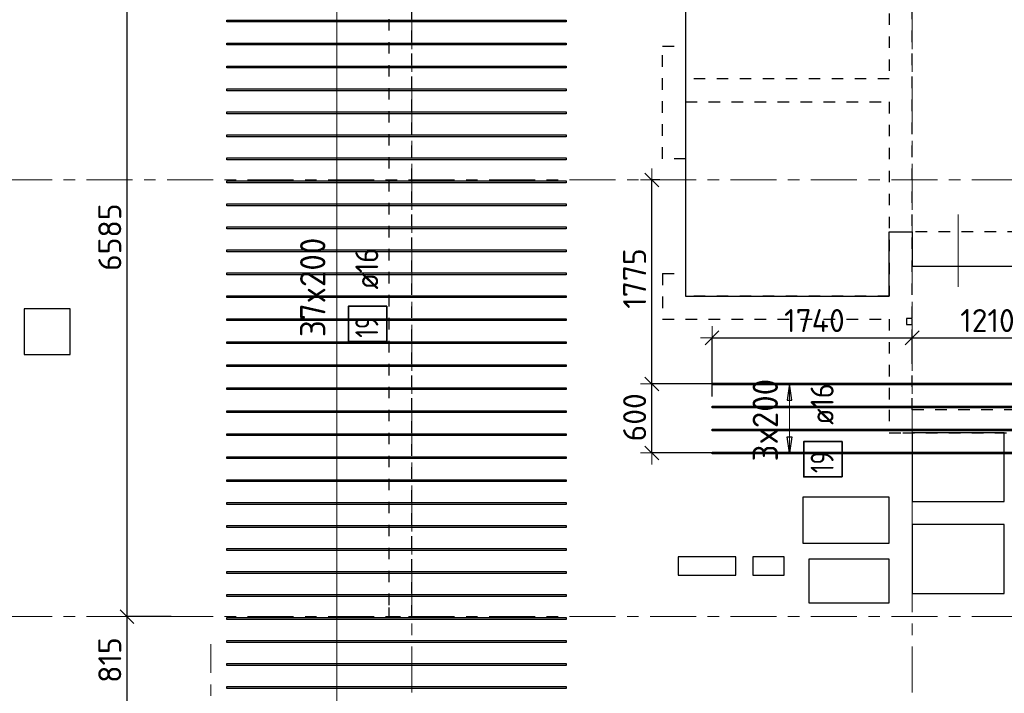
# Model space of a CAD drawing. Header units: metres. Extents: x -38 to 97, y -15 to 21.
# Tile 36 of 256: x 35.29 to 43.85, y 8.33 to 14.2. Entities that reach past the tile are written whole.
import ezdxf

# ---------------------------------------------------------------- set-up
doc = ezdxf.new("R2010")
doc.units = ezdxf.units.M
doc.header["$PDMODE"] = 65
for name, pattern in [('______11', [0.5, 0.4, -0.05, 0, -0.05]), ('______2', [0.0405, 0.03, -0.0105]), ('______3', [0.5, 0.4, -0.1]), ('______5', [1.1, 0.8, -0.1, 0.1, -0.1])]:
    doc.linetypes.add(name, pattern=pattern)
for name, color, linetype, lineweight in [('XR$2$Осевая линия (1)', 7, '______5', 13), ('XR$6$Балка (1)', 7, '______3', 13), ('XR$6$Перекрытие (1)', 7, 'Continuous', 35), ('XR$6$Размерная линия (1)', 7, 'Continuous', 13)]:
    doc.layers.add(name, color=color, linetype=linetype, lineweight=lineweight)
doc.layers.add('XR$6$Арм.стержн.Доп. Арм верхн.зоны Х', color=7, linetype='Continuous', lineweight=35, true_color=0x8c8cff)
doc.layers.add('XR$7$Стена_ бетон несущ.', color=7, linetype='Continuous', lineweight=70, true_color=0xb4b496)
doc.styles.add('ISOCPEUR', font='txt')
doc.dimstyles.new('DIMSTYLE_3', dxfattribs={"dimtxt": 0.2, "dimasz": 0.2, "dimexe": 0, "dimexo": 0, "dimgap": 0.1, "dimtad": 2, "dimdec": 0, "dimlfac": 1000, "dimrnd": 5, "dimzin": 12, "dimdsep": 46, "dimtxsty": 'ISOCPEUR', "dimblk1": 'ALL_ML_STRICH', "dimblk2": 'ALL_ML_STRICH', "dimsah": 1, "dimcen": 0, "dimclrd": 7, "dimclre": 256, "dimclrt": 7, "dimadec": 0, "dimazin": 0, "dimtfac": 1, "dimtdec": 0, "dimtix": 1, "dimtmove": 2, "dimatfit": 3, "dimfxl": 0, "dimtzin": 0, "dimlwd": 0, "dimlwe": -3, "dimarcsym": 0})

# ---------------------------------------------------------------- blocks, each defined once
blk = doc.blocks.new('ALL_ML_STRICH')
at = {"color": 0, "linetype": 'ByBlock', "lineweight": -2}
for p, q in [((0, -0.5), (0, 0.5)), ((-1, 0), (0.5, 0)), ((-0.3, -0.3), (0.3, 0.3))]:
    blk.add_line(p, q, dxfattribs=at)
blk = doc.blocks.new('*D1129')
at = {"layer": 'DEFPOINTS', "color": 7, "linetype": 'Continuous', "lineweight": 13, "transparency": 33554687}
for p in [(41.3097, 11.4267), (43.05, 11.2498), (41.3097, 10.8962)]:
    blk.add_point(p, dxfattribs=at)
at = {"layer": 'XR$6$Размерная линия (1)', "color": 9, "linetype": 'Continuous', "lineweight": -2, "true_color": 0xc7c7c7, "transparency": 33554687}
for p, q in [((41.3097, 10.9162), (41.3097, 11.4267)), ((43.05, 11.2698), (43.05, 11.4267))]:
    blk.add_line(p, q, dxfattribs=at)
at = {"layer": 'XR$6$Размерная линия (1)', "color": 7, "linetype": 'Continuous', "lineweight": -2, "transparency": 33554687}
blk.add_line((41.3097, 11.4267), (43.05, 11.4267), dxfattribs=at)
at = {"layer": 'XR$6$Размерная линия (1)', "color": 7, "linetype": 'Continuous', "lineweight": 13, "transparency": 33554687, "xscale": 0.2, "yscale": 0.2, "zscale": 0.2, "rotation": 180}
blk.add_blockref('ALL_ML_STRICH', (41.3097, 11.4267), dxfattribs=at)
at = {"layer": 'XR$6$Размерная линия (1)', "color": 7, "linetype": 'Continuous', "lineweight": 13, "transparency": 33554687, "xscale": 0.2, "yscale": 0.2, "zscale": 0.2}
blk.add_blockref('ALL_ML_STRICH', (43.05, 11.4267), dxfattribs=at)
at = {"layer": 'XR$6$Размерная линия (1)', "color": 7, "linetype": 'Continuous', "lineweight": 13, "transparency": 33554687, "insert": (42.1999, 11.5767), "char_height": 0.2, "width": 0.8, "attachment_point": 5, "style": 'ISOCPEUR'}
blk.add_mtext('\\A1;{1740}', dxfattribs=at)
blk = doc.blocks.new('*D1130')
at = {"layer": 'DEFPOINTS', "color": 7, "linetype": 'Continuous', "lineweight": 13, "transparency": 33554687}
for p in [(43.05, 11.4267), (43.05, 11.2498), (44.2597, 10.9748)]:
    blk.add_point(p, dxfattribs=at)
at = {"layer": 'XR$6$Размерная линия (1)', "color": 9, "linetype": 'Continuous', "lineweight": -2, "true_color": 0xc7c7c7, "transparency": 33554687}
for p, q in [((43.05, 11.2698), (43.05, 11.4267)), ((44.2597, 10.9948), (44.2597, 11.4267))]:
    blk.add_line(p, q, dxfattribs=at)
at = {"layer": 'XR$6$Размерная линия (1)', "color": 7, "linetype": 'Continuous', "lineweight": -2, "transparency": 33554687}
blk.add_line((43.05, 11.4267), (44.2597, 11.4267), dxfattribs=at)
at = {"layer": 'XR$6$Размерная линия (1)', "color": 7, "linetype": 'Continuous', "lineweight": 13, "transparency": 33554687, "xscale": 0.2, "yscale": 0.2, "zscale": 0.2, "rotation": 180}
blk.add_blockref('ALL_ML_STRICH', (43.05, 11.4267), dxfattribs=at)
at = {"layer": 'XR$6$Размерная линия (1)', "color": 7, "linetype": 'Continuous', "lineweight": 13, "transparency": 33554687, "xscale": 0.2, "yscale": 0.2, "zscale": 0.2}
blk.add_blockref('ALL_ML_STRICH', (44.2597, 11.4267), dxfattribs=at)
at = {"layer": 'XR$6$Размерная линия (1)', "color": 7, "linetype": 'Continuous', "lineweight": 13, "transparency": 33554687, "insert": (43.7049, 11.5767), "char_height": 0.2, "width": 0.8, "attachment_point": 5, "style": 'ISOCPEUR'}
blk.add_mtext('\\A1;{1210}', dxfattribs=at)
blk = doc.blocks.new('*D1131')
at = {"layer": 'DEFPOINTS', "color": 7, "linetype": 'Continuous', "lineweight": 13, "transparency": 33554687}
for p in [(41.384, 11.0247), (40.7863, 10.4247), (41.3558, 10.4247)]:
    blk.add_point(p, dxfattribs=at)
at = {"layer": 'XR$6$Размерная линия (1)', "color": 9, "linetype": 'Continuous', "lineweight": -2, "true_color": 0xc7c7c7, "transparency": 33554687}
for p, q in [((41.364, 11.0247), (40.7863, 11.0247)), ((41.3358, 10.4247), (40.7863, 10.4247))]:
    blk.add_line(p, q, dxfattribs=at)
at = {"layer": 'XR$6$Размерная линия (1)', "color": 7, "linetype": 'Continuous', "lineweight": -2, "transparency": 33554687}
blk.add_line((40.7863, 10.4247), (40.7863, 11.0247), dxfattribs=at)
at = {"layer": 'XR$6$Размерная линия (1)', "color": 7, "linetype": 'Continuous', "lineweight": 13, "transparency": 33554687, "xscale": 0.2, "yscale": 0.2, "zscale": 0.2}
for p, rotation in [((40.7863, 11.0247), 90), ((40.7863, 10.4247), 270)]:
    blk.add_blockref('ALL_ML_STRICH', p, dxfattribs=dict(at, rotation=rotation))
at = {"layer": 'XR$6$Размерная линия (1)', "color": 7, "linetype": 'Continuous', "lineweight": 13, "transparency": 33554687, "insert": (40.6363, 10.7347), "char_height": 0.2, "width": 0.6, "attachment_point": 5, "rotation": 90, "style": 'ISOCPEUR'}
blk.add_mtext('\\A1;{600}', dxfattribs=at)
blk = doc.blocks.new('*D1132')
at = {"layer": 'DEFPOINTS', "color": 7, "linetype": 'Continuous', "lineweight": 13, "transparency": 33554687}
for p in [(40.8747, 12.8), (40.7863, 11.0247), (41.384, 11.0247)]:
    blk.add_point(p, dxfattribs=at)
at = {"layer": 'XR$6$Размерная линия (1)', "color": 9, "linetype": 'Continuous', "lineweight": -2, "true_color": 0xc7c7c7, "transparency": 33554687}
for p, q in [((40.8547, 12.8), (40.7863, 12.8)), ((41.364, 11.0247), (40.7863, 11.0247))]:
    blk.add_line(p, q, dxfattribs=at)
at = {"layer": 'XR$6$Размерная линия (1)', "color": 7, "linetype": 'Continuous', "lineweight": -2, "transparency": 33554687}
blk.add_line((40.7863, 11.0247), (40.7863, 12.8), dxfattribs=at)
at = {"layer": 'XR$6$Размерная линия (1)', "color": 7, "linetype": 'Continuous', "lineweight": 13, "transparency": 33554687, "xscale": 0.2, "yscale": 0.2, "zscale": 0.2}
for p, rotation in [((40.7863, 12.8), 90), ((40.7863, 11.0247), 270)]:
    blk.add_blockref('ALL_ML_STRICH', p, dxfattribs=dict(at, rotation=rotation))
at = {"layer": 'XR$6$Размерная линия (1)', "color": 7, "linetype": 'Continuous', "lineweight": 13, "transparency": 33554687, "insert": (40.6363, 11.9424), "char_height": 0.2, "width": 0.8, "attachment_point": 5, "rotation": 90, "style": 'ISOCPEUR'}
blk.add_mtext('\\A1;{1775}', dxfattribs=at)
blk = doc.blocks.new('*D1339')
at = {"layer": 'DEFPOINTS', "color": 7, "linetype": 'Continuous', "lineweight": 13, "transparency": 33554687}
for p in [(36.5867, 9), (36.222, 8.184), (37.1526, 8.184)]:
    blk.add_point(p, dxfattribs=at)
at = {"layer": 'XR$6$Размерная линия (1)', "color": 9, "linetype": 'Continuous', "lineweight": -2, "true_color": 0xc7c7c7, "transparency": 33554687}
for p, q in [((36.6067, 9), (36.222, 9)), ((37.1326, 8.184), (36.222, 8.184))]:
    blk.add_line(p, q, dxfattribs=at)
at = {"layer": 'XR$6$Размерная линия (1)', "color": 7, "linetype": 'Continuous', "lineweight": -2, "transparency": 33554687}
blk.add_line((36.222, 8.184), (36.222, 9), dxfattribs=at)
at = {"layer": 'XR$6$Размерная линия (1)', "color": 7, "linetype": 'Continuous', "lineweight": 13, "transparency": 33554687, "xscale": 0.2, "yscale": 0.2, "zscale": 0.2}
for p, rotation in [((36.222, 9), 90), ((36.222, 8.184), 270)]:
    blk.add_blockref('ALL_ML_STRICH', p, dxfattribs=dict(at, rotation=rotation))
at = {"layer": 'XR$6$Размерная линия (1)', "color": 7, "linetype": 'Continuous', "lineweight": 13, "transparency": 33554687, "insert": (36.072, 8.622), "char_height": 0.2, "width": 0.6, "attachment_point": 5, "rotation": 90, "style": 'ISOCPEUR'}
blk.add_mtext('\\A1;{815}', dxfattribs=at)
blk = doc.blocks.new('*D1340')
at = {"layer": 'DEFPOINTS', "color": 7, "linetype": 'Continuous', "lineweight": 13, "transparency": 33554687}
for p in [(37.1609, 15.584), (36.222, 9), (36.5867, 9)]:
    blk.add_point(p, dxfattribs=at)
at = {"layer": 'XR$6$Размерная линия (1)', "color": 9, "linetype": 'Continuous', "lineweight": -2, "true_color": 0xc7c7c7, "transparency": 33554687}
for p, q in [((37.1409, 15.584), (36.222, 15.584)), ((36.6067, 9), (36.222, 9))]:
    blk.add_line(p, q, dxfattribs=at)
at = {"layer": 'XR$6$Размерная линия (1)', "color": 7, "linetype": 'Continuous', "lineweight": -2, "transparency": 33554687}
blk.add_line((36.222, 9), (36.222, 15.584), dxfattribs=at)
at = {"layer": 'XR$6$Размерная линия (1)', "color": 7, "linetype": 'Continuous', "lineweight": 13, "transparency": 33554687, "xscale": 0.2, "yscale": 0.2, "zscale": 0.2}
for p, rotation in [((36.222, 15.584), 90), ((36.222, 9), 270)]:
    blk.add_blockref('ALL_ML_STRICH', p, dxfattribs=dict(at, rotation=rotation))
at = {"layer": 'XR$6$Размерная линия (1)', "color": 7, "linetype": 'Continuous', "lineweight": 13, "transparency": 33554687, "insert": (36.072, 12.302), "char_height": 0.2, "width": 0.8, "attachment_point": 5, "rotation": 90, "style": 'ISOCPEUR'}
blk.add_mtext('\\A1;{6585}', dxfattribs=at)

msp = doc.modelspace()

# ---------------------------------------------------------------- linework, layer by layer
at = {"color": 52, "linetype": 'Continuous', "lineweight": 13, "transparency": 33554687}
for p, q in [((43.4499, 12.4994), (43.4499, 11.9194)), ((43.4499, 12.4494), (43.4499, 11.8694))]:
    msp.add_line(p, q, dxfattribs=at)
at = {"layer": 'XR$2$Осевая линия (1)', "color": 253, "linetype": '______11', "lineweight": 13, "true_color": 0xa0a0a0, "transparency": 33554687}
for p, q in [((38.7, 8.34), (38.7, 19.78)), ((43.05, 8.34), (43.05, 19.78)), ((-2.63, 12.8), (62.6, 12.8)), ((-2.63, 9), (62.6, 9)), ((36.95, -3.39), (36.95, 8.76))]:
    msp.add_line(p, q, dxfattribs=at)
at = {"layer": 'XR$6$Арм.стержн.Доп. Арм верхн.зоны Х', "color": 7, "linetype": 'Continuous', "lineweight": 13, "transparency": 33554687}
for p, q in [((38.047, 8.184), (38.047, 15.584)), ((41.9824, 11.0247), (41.9824, 11.0247)), ((41.9824, 10.4247), (41.9824, 11.0247)), ((41.9824, 10.4247), (41.9824, 10.4247))]:
    msp.add_line(p, q, dxfattribs=at)
at = {"layer": 'XR$6$Арм.стержн.Доп. Арм верхн.зоны Х', "color": 253, "linetype": 'Continuous', "lineweight": -3, "true_color": 0xa0a0a0, "transparency": 33554687}
for p, q in [((41.9824, 11.0247), (41.8824, 11.0247)), ((41.9824, 11.0247), (42.0824, 11.0247)), ((41.9824, 10.4247), (41.8824, 10.4247)), ((41.9824, 10.4247), (42.0824, 10.4247))]:
    msp.add_line(p, q, dxfattribs=at)
at = {"layer": 'XR$6$Арм.стержн.Доп. Арм верхн.зоны Х', "color": 7, "linetype": 'Continuous', "lineweight": 25, "transparency": 33554687}
for p, q in [((41.9824, 11.0247), (41.9624, 10.8847)), ((42.0024, 10.8847), (41.9824, 11.0247)), ((41.9624, 10.8847), (42.0024, 10.8847)), ((41.9824, 10.4247), (41.9624, 10.5647)), ((41.9624, 10.5647), (42.0024, 10.5647)), ((42.0024, 10.5647), (41.9824, 10.4247))]:
    msp.add_line(p, q, dxfattribs=at)
for points in [[(40.0401, 14.176), (37.0901, 14.176), (37.0901, 14.192), (40.0401, 14.192), (40.0401, 14.176)], [(40.0401, 13.976), (37.0901, 13.976), (37.0901, 13.992), (40.0401, 13.992), (40.0401, 13.976)], [(40.0401, 13.7759), (37.0901, 13.7759), (37.0901, 13.792), (40.0401, 13.792), (40.0401, 13.7759)], [(40.0401, 13.576), (37.0901, 13.576), (37.0901, 13.592), (40.0401, 13.592), (40.0401, 13.576)], [(40.0401, 13.376), (37.0901, 13.376), (37.0901, 13.392), (40.0401, 13.392), (40.0401, 13.376)], [(40.0401, 13.176), (37.0901, 13.176), (37.0901, 13.192), (40.0401, 13.192), (40.0401, 13.176)], [(40.0401, 12.976), (37.0901, 12.976), (37.0901, 12.992), (40.0401, 12.992), (40.0401, 12.976)], [(40.0401, 12.776), (37.0901, 12.776), (37.0901, 12.792), (40.0401, 12.792), (40.0401, 12.776)], [(40.0401, 12.576), (37.0901, 12.576), (37.0901, 12.592), (40.0401, 12.592), (40.0401, 12.576)], [(40.0401, 12.376), (37.0901, 12.376), (37.0901, 12.392), (40.0401, 12.392), (40.0401, 12.376)], [(40.0401, 12.176), (37.0901, 12.176), (37.0901, 12.192), (40.0401, 12.192), (40.0401, 12.176)], [(40.0401, 11.976), (37.0901, 11.976), (37.0901, 11.992), (40.0401, 11.992), (40.0401, 11.976)], [(40.0401, 11.776), (37.0901, 11.776), (37.0901, 11.792), (40.0401, 11.792), (40.0401, 11.776)], [(40.0401, 11.576), (37.0901, 11.576), (37.0901, 11.592), (40.0401, 11.592), (40.0401, 11.576)], [(40.0401, 11.376), (37.0901, 11.376), (37.0901, 11.392), (40.0401, 11.392), (40.0401, 11.376)], [(40.0401, 11.176), (37.0901, 11.176), (37.0901, 11.192), (40.0401, 11.192), (40.0401, 11.176)], [(40.0401, 10.976), (37.0901, 10.976), (37.0901, 10.992), (40.0401, 10.992), (40.0401, 10.976)], [(44.2597, 11.0167), (41.3097, 11.0167), (41.3097, 11.0327), (44.2597, 11.0327), (44.2597, 11.0167)], [(40.0401, 10.776), (37.0901, 10.776), (37.0901, 10.792), (40.0401, 10.792), (40.0401, 10.776)], [(44.2597, 10.8167), (41.3097, 10.8167), (41.3097, 10.8327), (44.2597, 10.8327), (44.2597, 10.8167)], [(44.2597, 10.6167), (41.3097, 10.6167), (41.3097, 10.6327), (44.2597, 10.6327), (44.2597, 10.6167)], [(40.0401, 10.576), (37.0901, 10.576), (37.0901, 10.592), (40.0401, 10.592), (40.0401, 10.576)], [(40.0401, 10.376), (37.0901, 10.376), (37.0901, 10.392), (40.0401, 10.392), (40.0401, 10.376)], [(44.2597, 10.4167), (41.3097, 10.4167), (41.3097, 10.4327), (44.2597, 10.4327), (44.2597, 10.4167)], [(40.0401, 10.176), (37.0901, 10.176), (37.0901, 10.192), (40.0401, 10.192), (40.0401, 10.176)], [(40.0401, 9.976), (37.0901, 9.976), (37.0901, 9.992), (40.0401, 9.992), (40.0401, 9.976)], [(40.0401, 9.776), (37.0901, 9.776), (37.0901, 9.792), (40.0401, 9.792), (40.0401, 9.776)], [(40.0401, 9.576), (37.0901, 9.576), (37.0901, 9.592), (40.0401, 9.592), (40.0401, 9.576)], [(40.0401, 9.376), (37.0901, 9.376), (37.0901, 9.392), (40.0401, 9.392), (40.0401, 9.376)], [(40.0401, 9.176), (37.0901, 9.176), (37.0901, 9.192), (40.0401, 9.192), (40.0401, 9.176)], [(40.0401, 8.976), (37.0901, 8.976), (37.0901, 8.992), (40.0401, 8.992), (40.0401, 8.976)], [(40.0401, 8.776), (37.0901, 8.776), (37.0901, 8.792), (40.0401, 8.792), (40.0401, 8.776)], [(40.0401, 8.576), (37.0901, 8.576), (37.0901, 8.592), (40.0401, 8.592), (40.0401, 8.576)], [(40.0401, 8.376), (37.0901, 8.376), (37.0901, 8.3919), (40.0401, 8.3919), (40.0401, 8.376)]]:
    msp.add_lwpolyline(points, dxfattribs=at)
at = {"layer": 'XR$6$Арм.стержн.Доп. Арм верхн.зоны Х', "color": 7, "linetype": 'Continuous', "lineweight": 35, "transparency": 33554687}
for points in [[(38.4804, 11.3946), (38.4804, 11.7013), (38.147, 11.7013), (38.147, 11.3946), (38.4804, 11.3946)], [(42.4401, 10.2164), (42.4401, 10.523), (42.1067, 10.523), (42.1067, 10.2164), (42.4401, 10.2164)]]:
    msp.add_lwpolyline(points, dxfattribs=at)
at = {"layer": 'XR$6$Балка (1)', "color": 7, "linetype": '______2', "lineweight": 25, "transparency": 33554687}
msp.add_line((44.58, 12.3502), (43.05, 12.3502), dxfattribs=at)
at = {"layer": 'XR$6$Перекрытие (1)', "color": 7, "linetype": 'Continuous', "lineweight": 25, "transparency": 33554687}
for p, q in [((41.0797, 16.6502), (41.0797, 11.7903)), ((42.85, 11.7903), (42.85, 12.3502)), ((42.85, 12.3502), (43.05, 12.3502)), ((43.05, 12.3502), (43.05, 12.0502)), ((43.05, 12.0502), (45.65, 12.0502)), ((41.0797, 11.7903), (42.85, 11.7903)), ((35.3269, 11.6802), (35.3269, 11.2802)), ((35.7269, 11.6802), (35.3269, 11.6802)), ((35.7269, 11.2802), (35.7269, 11.6802)), ((43, 11.5937), (43, 11.5437)), ((43.05, 11.5937), (43, 11.5937)), ((43.05, 11.5437), (43.05, 11.5937)), ((43, 11.5437), (43.05, 11.5437)), ((35.3269, 11.2802), (35.7269, 11.2802)), ((43.05, 10.6006), (43.05, 10.0006)), ((43.85, 10.6006), (43.05, 10.6006)), ((43.85, 10.0006), (43.85, 10.6006)), ((42.1, 10.0398), (42.1, 9.6398)), ((42.85, 10.0398), (42.1, 10.0398)), ((42.85, 9.6398), (42.85, 10.0398)), ((43.05, 10.0006), (43.85, 10.0006)), ((43.05, 9.8018), (43.05, 9.2018)), ((43.85, 9.8018), (43.05, 9.8018)), ((43.85, 9.2018), (43.85, 9.8018)), ((42.1, 9.6398), (42.85, 9.6398)), ((41.0154, 9.5195), (41.0154, 9.3595)), ((41.5154, 9.5195), (41.0154, 9.5195)), ((41.5154, 9.3595), (41.5154, 9.5195)), ((41.6656, 9.5195), (41.6656, 9.3595)), ((41.9356, 9.5195), (41.6656, 9.5195)), ((41.9356, 9.3595), (41.9356, 9.5195)), ((42.1506, 9.4995), (42.1506, 9.1195)), ((42.8506, 9.4995), (42.1506, 9.4995)), ((42.8506, 9.1195), (42.8506, 9.4995)), ((41.0154, 9.3595), (41.5154, 9.3595)), ((41.6656, 9.3595), (41.9356, 9.3595)), ((43.05, 9.2018), (43.85, 9.2018)), ((42.1506, 9.1195), (42.8506, 9.1195))]:
    msp.add_line(p, q, dxfattribs=at)
at = {"layer": 'XR$7$Стена_ бетон несущ.', "color": 253, "linetype": '______2', "lineweight": -3, "true_color": 0xa0a0a0, "transparency": 33554687}
for p, q in [((42.85, 16.45), (42.85, 13.68)), ((38.5, 16.4), (38.5, 10.6)), ((38.7, 9), (38.7, 16.1693)), ((43.05, 10.8), (43.05, 16.119)), ((40.8797, 13.965), (41.0797, 13.965)), ((40.8797, 12.985), (40.8797, 13.965)), ((41.0797, 13.965), (41.0797, 13.68)), ((42.85, 13.68), (41.0797, 13.68)), ((41.0797, 13.48), (42.85, 13.48)), ((41.0797, 13.48), (41.0797, 12.985)), ((42.85, 13.48), (42.85, 11.79)), ((41.0797, 12.985), (40.8797, 12.985)), ((40.8797, 11.985), (41.0797, 11.985)), ((40.8797, 11.985), (40.8797, 11.59)), ((41.0797, 11.985), (41.0797, 11.79)), ((42.85, 11.79), (41.0797, 11.79)), ((40.8797, 11.59), (42.85, 11.59)), ((42.85, 11.59), (42.85, 10.8)), ((42.85, 10.8), (42.85, 10.6)), ((45.55, 10.8), (43.05, 10.8)), ((38.5, 10.6), (38.5, 9.0795)), ((42.85, 10.6), (42.97, 10.6)), ((42.97, 10.6), (45.65, 10.6)), ((38.5, 9.0795), (38.5, 9)), ((38.5, 9), (38.7, 9))]:
    msp.add_line(p, q, dxfattribs=at)

# ---------------------------------------------------------------- texts
at = {"layer": 'XR$6$Арм.стержн.Доп. Арм верхн.зоны Х', "color": 7, "linetype": 'Continuous', "lineweight": 13, "transparency": 33554687, "char_height": 0.22, "attachment_point": 7, "rotation": 90, "style": 'ISOCPEUR'}
for s, insert, width in [('\\W0.95;37x200', (37.947, 11.4329), 1.028182), ('\\W0.95;3x200', (41.8824, 10.3507), 0.873359)]:
    msp.add_mtext(s, dxfattribs=dict(at, insert=insert, width=width))
at = {"layer": 'XR$6$Арм.стержн.Доп. Арм верхн.зоны Х', "color": 7, "linetype": 'Continuous', "lineweight": 25, "transparency": 33554687, "char_height": 0.2, "attachment_point": 7, "rotation": 90, "style": 'ISOCPEUR'}
for s, insert, width in [('\\W0.89; ø16 ', (38.407, 11.7346), 0.749105), ('\\W0.75;19', (38.407, 11.4279), 0.314854), ('\\W0.89; ø16 ', (42.3667, 10.5564), 0.749105), ('\\W0.75;19', (42.3667, 10.2497), 0.314854)]:
    msp.add_mtext(s, dxfattribs=dict(at, insert=insert, width=width))

# ---------------------------------------------------------------- dimensions: what is measured, and where the dimension line sits
at = {"layer": 'XR$6$Размерная линия (1)', "color": 7, "linetype": 'Continuous', "lineweight": 13, "transparency": 33554687}
for base, p1, p2, picture, middle in [((36.222, 15.584), (36.6067, 9), (37.1409, 15.584), '*D1340', (36.072, 12.302)), ((40.7863, 12.8), (41.364, 11.0247), (40.8547, 12.8), '*D1132', (40.6363, 11.9424)), ((40.7863, 11.0247), (41.3358, 10.4247), (41.364, 11.0247), '*D1131', (40.6363, 10.7347)), ((36.222, 9), (37.1326, 8.184), (36.6067, 9), '*D1339', (36.072, 8.622))]:
    dim = msp.add_linear_dim(base=base, p1=p1, p2=p2, angle=90, dimstyle='DIMSTYLE_3', override={"dimpost": '<>', "dimclrd": 7, "dimclre": 9, "dimclrt": 7, "dimlwd": 0, "dimlwe": 65533}, dxfattribs=at)
    dim.commit()
    dim.dimension.update_dxf_attribs({"geometry": picture, "text_midpoint": middle, "dimtype": 160})
for base, p1, p2, picture, middle in [((43.05, 11.4267), (41.3097, 10.9162), (43.05, 11.2698), '*D1129', (42.1999, 11.5767)), ((44.2597, 11.4267), (43.05, 11.2698), (44.2597, 10.9948), '*D1130', (43.7049, 11.5767))]:
    dim = msp.add_linear_dim(base=base, p1=p1, p2=p2, dimstyle='DIMSTYLE_3', override={"dimpost": '<>', "dimclrd": 7, "dimclre": 9, "dimclrt": 7, "dimlwd": 0, "dimlwe": 65533}, dxfattribs=at)
    dim.commit()
    dim.dimension.update_dxf_attribs({"geometry": picture, "text_midpoint": middle, "dimtype": 160})

doc.saveas('drawing.dxf')
